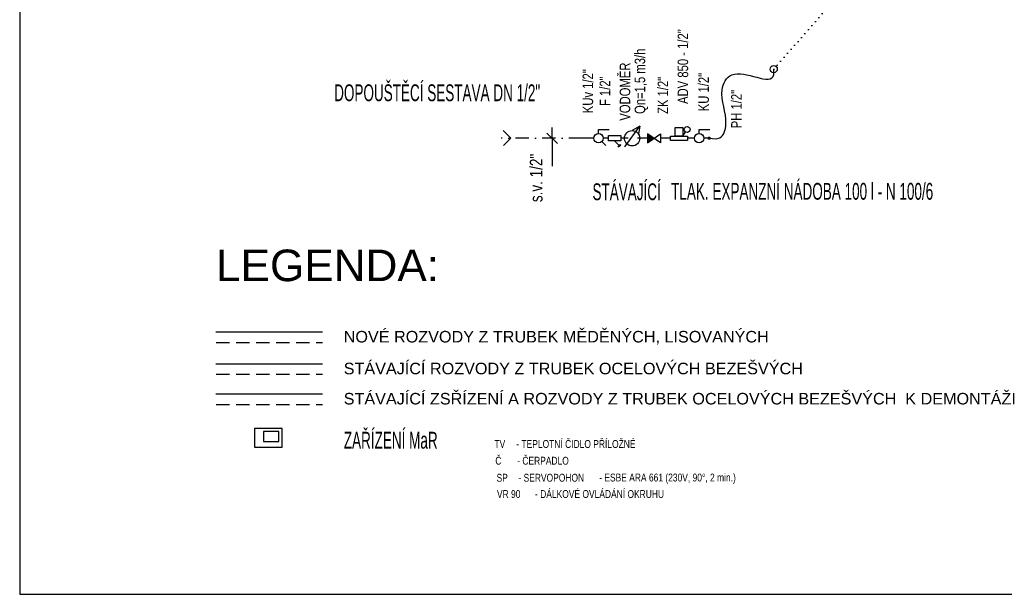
# Model space of a CAD drawing. Header units: millimetres. Extents: x 2424458 to 5109721, y -2781114 to -1335434.
# Tile 2 of 59: x 2467594 to 2476949, y -1440215 to -1434751. Entities that reach past the tile are written whole.
import ezdxf
from ezdxf.enums import TextEntityAlignment as Align

# ---------------------------------------------------------------- set-up
doc = ezdxf.new("R2010")
doc.units = ezdxf.units.MM
doc.header["$LTSCALE"] = 20
doc.header["$MEASUREMENT"] = 0
for name, pattern in [('ACAD_ISO10W100', [18, 12, -3, 0, -3]), ('DASHDOT', [25.4, 12.7, -6.35, 0, -6.35]), ('DOT', [0.25, 0, -0.25]), ('GESTRICHELT', [9.525, 6.35, -3.175]), ('ČERCHOVANÁ', [25.4, 12.7, -6.35, 0, -6.35])]:
    doc.linetypes.add(name, pattern=pattern)
for name, color, linetype in [('ARMATURY', 2, 'Continuous'), ('CKBE0_12Y', 3, 'Continuous'), ('KOTY', 2, 'Continuous'), ('OSTATNI', 7, 'Continuous'), ('ROZVODY', 6, 'Continuous'), ('VNITŘVODA', 30, 'ČERCHOVANÁ')]:
    doc.layers.add(name, color=color, linetype=linetype)
doc.styles.add('ARIEL', font='ARIAL.TTF')
doc.styles.add('ROMAN', font='ic-romans.shx')
doc.styles.add('ROMANS', font='ic-romans.shx', dxfattribs={"width": 0.8})

# ---------------------------------------------------------------- blocks, each defined once
blk = doc.blocks.new('_OBLIQUE')
at = {"color": 0, "linetype": 'ByBlock'}
blk.add_line((-0.5, -0.5), (0.5, 0.5), dxfattribs=at)

msp = doc.modelspace()

# ---------------------------------------------------------------- hatches: boundary and pattern name
at = {"layer": 'ARMATURY', "linetype": 'Continuous'}
msp.add_hatch(color=2, dxfattribs=at).paths.add_polyline_path([(2473558.7, -1435835.8), (2473558.7, -1435921), (2473621.2, -1435878.4)])

# ---------------------------------------------------------------- linework, layer by layer
at = {"linetype": 'DASHDOT', "ltscale": 0.5}
msp.add_line((2472939.9, -1435878.4), (2472168.1, -1435878.4), dxfattribs=at)
at = {"layer": 'ARMATURY', "color": 7, "linetype": 'DOT', "ltscale": 300}
msp.add_line((2474757.9, -1435221.1), (2475991, -1433774.5), dxfattribs=at)
at = {"layer": 'ARMATURY', "color": 7, "linetype": 'DOT', "ltscale": 10}
msp.add_line((2474757.9, -1435221.1), (2475991, -1433811.7), dxfattribs=at)
at = {"layer": 'ARMATURY'}
for p, q in [((2473093.4, -1435796.8), (2473195.7, -1435796)), ((2474049.2, -1435796.8), (2474151.5, -1435796))]:
    msp.add_line(p, q, dxfattribs=at)
at = {"layer": 'ARMATURY', "color": 2}
for p, q in [((2473093.4, -1435833.7), (2473093.4, -1435796.8)), ((2473343.7, -1435960.5), (2473485.3, -1435763.3)), ((2473485.3, -1435763.3), (2473412.4, -1435806.2)), ((2473485.3, -1435763.3), (2473473, -1435838.7)), ((2474049.2, -1435833.7), (2474049.2, -1435796.8)), ((2473246.1, -1435904), (2473289.6, -1435948.4))]:
    msp.add_line(p, q, dxfattribs=at)
at = {"layer": 'ARMATURY', "color": 2, "linetype": 'ACAD_ISO10W100'}
for p, q in [((2473048.8, -1435878.4), (2472939.9, -1435878.4)), ((2473187.4, -1435878.4), (2473138.1, -1435878.4)), ((2473375.4, -1435878.4), (2473304.9, -1435878.4)), ((2473621.2, -1435878.4), (2473464.7, -1435878.4)), ((2473777, -1435878.4), (2473683.6, -1435878.4)), ((2474004.5, -1435878.4), (2473939.8, -1435878.4)), ((2474139.1, -1435878.4), (2474093.8, -1435878.4))]:
    msp.add_line(p, q, dxfattribs=at)
at = {"layer": 'ARMATURY', "color": 2, "linetype": 'Continuous'}
msp.add_line((2473893.1, -1435857.5), (2473919.4, -1435818.5), dxfattribs=at)
at = {"layer": 'ARMATURY', "ltscale": 20}
msp.add_line((2473125.7, -1435909.3), (2473163.3, -1435947), dxfattribs=at)
at = {"layer": 'ARMATURY', "color": 2, "linetype": 'Continuous'}
for points in [[(2473820.2, -1435777.8), (2473893.1, -1435777.8), (2473893.1, -1435857.5), (2473820.2, -1435857.5)], [(2473777, -1435857.5), (2473939.8, -1435857.5), (2473939.8, -1435899.6), (2473777, -1435899.6)], [(2474139.1, -1435868.3), (2474150.2, -1435868.3), (2474150.2, -1435888.7), (2474139.1, -1435888.7)]]:
    msp.add_lwpolyline(points, close=True, dxfattribs=at)
at = {"layer": 'ARMATURY', "color": 2}
for points in [[(2473187.4, -1435904), (2473187.4, -1435852.9), (2473304.9, -1435852.9), (2473304.9, -1435904)], [(2473284.3, -1435963.3), (2473279.5, -1435958.4), (2473299.6, -1435938.3), (2473304.5, -1435943.2)]]:
    msp.add_lwpolyline(points, close=True, dxfattribs=at)
at = {"layer": 'ARMATURY', "color": 2, "linetype": 'Continuous'}
msp.add_lwpolyline([(2473683.6, -1435835.3), (2473683.6, -1435921), (2473558.7, -1435835.8), (2473558.7, -1435921), (2473683.6, -1435835.8), (2473683.6, -1435921)], dxfattribs=at)
msp.add_circle((2473935.2, -1435794.9), 28.4, dxfattribs=at)
at = {"layer": 'ARMATURY', "color": 2}
for centre, radius in [((2473093.4, -1435878.4), 44.7), ((2473412.4, -1435879.1), 72.9), ((2474049.2, -1435878.4), 44.7)]:
    msp.add_circle(centre, radius, dxfattribs=at)
at = {"layer": 'ARMATURY', "start_tangent": (0.999935, 0.011388)}
msp.add_spline([(2474150.2, -1435878.5), (2474245.2, -1435874.9), (2474304.1, -1435745.1), (2474268, -1435416.8), (2474359.5, -1435275.3), (2474758.7, -1435273.1), (2474759.6, -1435237), (2474757.9, -1435221.1)], degree=3, dxfattribs=at)
at = {"layer": 'KOTY', "linetype": 'ByBlock'}
for p, q in [((2472652.1, -1435876.1), (2472652.1, -1435776.1)), ((2472652.1, -1435879.5), (2472652.1, -1436143.8))]:
    msp.add_line(p, q, dxfattribs=at)
at = {"layer": 'KOTY', "color": 1, "lineweight": 25}
for points in [[(2470089.2, -1438639.1), (2469824.3, -1438639.1), (2469824.3, -1438815.5), (2470089.2, -1438815.5)], [(2470057.4, -1438668.2), (2469909.7, -1438668.2), (2469909.7, -1438760.8), (2470057.4, -1438760.8)]]:
    msp.add_lwpolyline(points, close=True, dxfattribs=at)
at = {"layer": 'OSTATNI', "linetype": 'Continuous'}
for q in [(2472188.6, -1435806.3), (2472190, -1435949.1)]:
    msp.add_line((2472260.7, -1435878.4), q, dxfattribs=at)
msp.add_lwpolyline([(2467593.9, -1440215.4), (2488593.9, -1440215.4), (2488593.9, -1425365.4), (2467593.9, -1425365.4)], close=True, dxfattribs=at)
msp.add_circle((2474757.9, -1435221.1), 34.1, dxfattribs=at)
at = {"layer": 'ROZVODY'}
msp.add_line((2469457.2, -1437720.6), (2470472, -1437720.6), dxfattribs=at)
at = {"layer": 'ROZVODY', "linetype": 'GESTRICHELT'}
msp.add_line((2469459.4, -1437820.6), (2470472, -1437820.6), dxfattribs=at)
at = {"layer": 'ROZVODY', "color": 3, "ltscale": 20}
msp.add_line((2469457.2, -1438023.2), (2470472, -1438023.2), dxfattribs=at)
at = {"layer": 'ROZVODY', "color": 3, "linetype": 'GESTRICHELT'}
msp.add_line((2469459.4, -1438123.2), (2470472, -1438123.2), dxfattribs=at)
at = {"layer": 'ROZVODY', "color": 8, "ltscale": 20}
msp.add_line((2469457.2, -1438310), (2470472, -1438310), dxfattribs=at)
at = {"layer": 'ROZVODY', "color": 8, "linetype": 'GESTRICHELT'}
msp.add_line((2469459.4, -1438410), (2470472, -1438410), dxfattribs=at)

# ---------------------------------------------------------------- block references
at = {"layer": 'KOTY', "linetype": 'ByBlock', "xscale": 100, "yscale": 100, "zscale": 100, "rotation": 90.00000000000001}
msp.add_blockref('_OBLIQUE', (2472652.1, -1435879.5), dxfattribs=at)

# ---------------------------------------------------------------- texts
at = {"layer": 'CKBE0_12Y', "style": 'ARIEL'}
for s, height, p in [('LEGENDA:', 300, (2469459.1, -1437327.4, 30)), ('NOVÉ ROZVODY Z TRUBEK MĚDĚNÝCH, LISOVANÝCH', 110, (2470672.4, -1437853.7, 30)), ('STÁVAJÍCÍ ROZVODY Z TRUBEK OCELOVÝCH BEZEŠVÝCH ', 110, (2470672.4, -1438156.2, 30))]:
    msp.add_text(s, height=height, dxfattribs=at).set_placement(p, align=Align.BOTTOM_LEFT)
at = {"layer": 'CKBE0_12Y', "linetype": 'ByBlock', "ltscale": 200, "char_height": 100, "attachment_point": 5, "rotation": 90, "style": 'ROMANS'}
for s, insert in [('ADV 850 - 1/2"', (2473895.8, -1435197.3)), ('Qn=1,5 m3/h', (2473500.4, -1435337.1)), ('VODOMĚR', (2473345.4, -1435435.3)), ('KUv 1/2"', (2472992.8, -1435431.3)), ('KU 1/2"', (2474092.8, -1435439.4)), ('F 1/2"', (2473155.1, -1435431.3)), ('ZK 1/2"', (2473705.6, -1435470.7)), ('PH 1/2"', (2474404.1, -1435601.3))]:
    msp.add_mtext(s, dxfattribs=dict(at, insert=insert))
at = {"layer": 'KOTY', "color": 1, "lineweight": 25}
for s, height, style, width, p in [('ZAŘÍZENÍ MaR', 160, 'ROMAN', 0.6, (2470673.4, -1438878.1, 25.5)), ('TV', 75, 'ROMANS', 0.8, (2472104.5, -1438845.9, 30)), ('- TEPLOTNÍ ČIDLO PŘÍLOŽNÉ', 75, 'ROMANS', 0.8, (2472312.4, -1438845.9, 30)), ('Č', 75, 'ROMANS', 0.8, (2472112.9, -1439005, 30)), ('- ČERPADLO', 75, 'ROMANS', 0.8, (2472320.8, -1439005, 30)), ('SP', 75, 'ROMANS', 0.8, (2472124.5, -1439166.9, 30)), ('- SERVOPOHON', 75, 'ROMANS', 0.8, (2472332.4, -1439166.9, 30)), ('- ESBE ARA 661 (230V, 90°, 2 min.)', 75, 'ROMANS', 0.8, (2473099.6, -1439164.9, 30)), ('VR 90', 75, 'ROMANS', 0.8, (2472128.3, -1439321.7, 30)), ('- DÁLKOVÉ OVLÁDÁNÍ OKRUHU', 75, 'ROMANS', 0.8, (2472490.1, -1439321.7, 30))]:
    msp.add_text(s, height=height, dxfattribs=dict(at, style=style, width=width)).set_placement(p, align=Align.BOTTOM_LEFT)
at = {"layer": 'KOTY', "linetype": 'ByBlock', "insert": (2472501.8, -1436256.1), "char_height": 120, "attachment_point": 5, "rotation": 90, "style": 'ROMANS'}
msp.add_mtext('s.v. 1/2"', dxfattribs=at)
at = {"layer": 'ROZVODY', "color": 8, "ltscale": 20, "style": 'ARIEL'}
msp.add_text('STÁVAJÍCÍ ZSŘÍZENÍ A ROZVODY Z TRUBEK OCELOVÝCH BEZEŠVÝCH  K DEMONTÁŽI', height=110, dxfattribs=at).set_placement((2470672.4, -1438443.1, 30), align=Align.BOTTOM_LEFT)
at = {"layer": 'VNITŘVODA', "color": 3, "style": 'ROMAN', "width": 0.6}
for s, p in [('DOPOUŠTĚCÍ SESTAVA DN 1/2"', (2470581.7, -1435574.2, 30)), ('STÁVAJÍCÍ ', (2473036, -1436515.5, 25.5)), ('TLAK. EXPANZNÍ NÁDOBA 100 l - N 100/6', (2473783.3, -1436511.2, 30))]:
    msp.add_text(s, height=160, dxfattribs=at).set_placement(p, align=Align.BOTTOM_LEFT)

doc.saveas('drawing.dxf')
